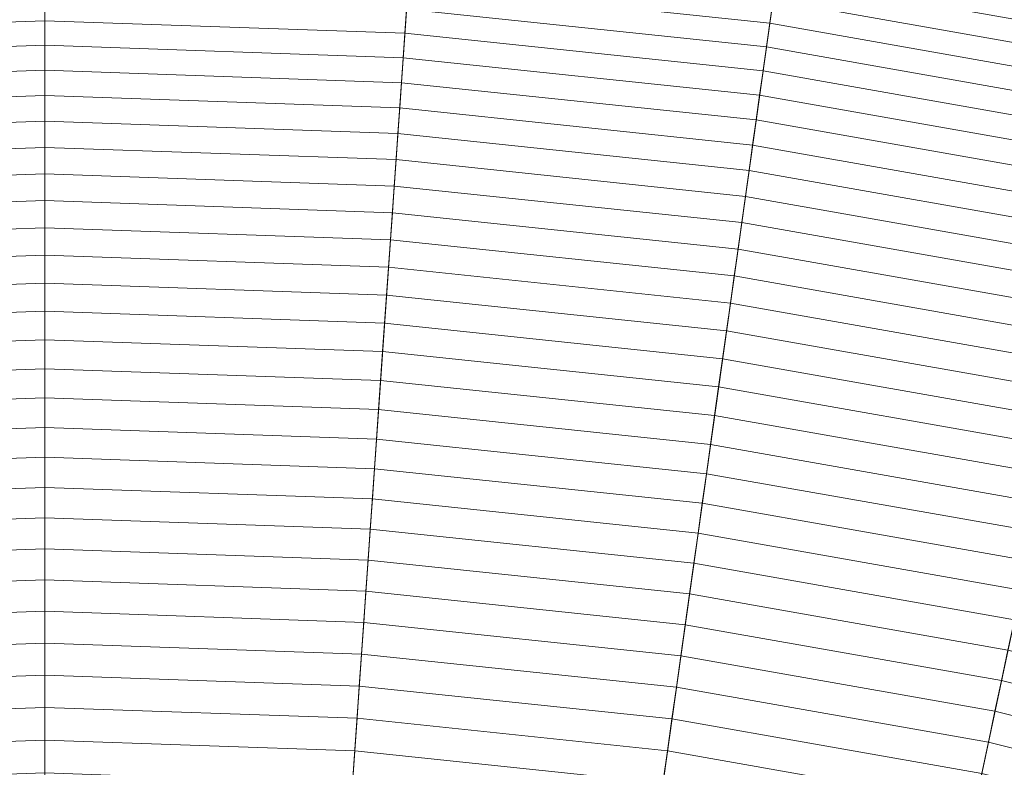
# Model space of a CAD drawing. Header units: centimetres. Extents: x -21.9 to 23.1, y -23 to 22.
# Tile 158 of 191: x 0.5 to 3.9, y 14.8 to 17.4. Entities that reach past the tile are written whole.
import ezdxf

# ---------------------------------------------------------------- set-up
doc = ezdxf.new("R2010")
doc.units = ezdxf.units.CM
doc.header["$LTSCALE"] = 2.54
doc.layers.add('Lucido design-1', color=7, linetype='Continuous')

# ---------------------------------------------------------------- blocks, each defined once
blk = doc.blocks.new('Gruppo-2-1')
at = {"color": 5, "linetype": 'Continuous', "lineweight": 9}
for points in [[(0.5828, 21.98, -1001.3271), (-0.9861, 21.9252, -1001.3271), (-0.2613, 11.5605, -1001.3271), (0.5828, 11.59, -1001.3271)], [(2.1516, 21.9252, -1001.3271), (0.5828, 21.98, -1001.3271), (0.5828, 11.59, -1001.3271), (1.4268, 11.5605, -1001.3271)], [(3.7128, 21.7611, -1001.3271), (2.1516, 21.9252, -1001.3271), (1.4268, 11.5605, -1001.3271), (2.2668, 11.4722, -1001.3271)], [(5.2587, 21.4885, -1001.3271), (3.7128, 21.7611, -1001.3271), (2.2668, 11.4722, -1001.3271), (3.0985, 11.3256, -1001.3271)], [(0.5828, 9.49, -940.4271), (-0.1148, 9.4656, -940.4271), (-0.9591, 21.5391, -940.4271), (0.5828, 21.593, -940.4271)], [(0.5828, 21.593, -1001.3271), (-0.9591, 21.5391, -1001.3271), (-0.2613, 11.5605, -1001.3271), (0.5828, 11.59, -1001.3271)], [(0.5828, 9.49, -940.4271), (-0.1148, 9.4656, -940.4271), (-0.9591, 21.5391, -940.4271), (0.5828, 21.593, -940.4271)], [(1.2803, 9.4656, -940.4271), (0.5828, 9.49, -940.4271), (0.5828, 21.593, -940.4271), (2.1246, 21.5391, -940.4271)], [(2.1246, 21.5391, -1001.3271), (0.5828, 21.593, -1001.3271), (0.5828, 11.59, -1001.3271), (1.4268, 11.5605, -1001.3271)], [(1.2803, 9.4656, -940.4271), (0.5828, 9.49, -940.4271), (0.5828, 21.593, -940.4271), (2.1246, 21.5391, -940.4271)], [(1.9745, 9.3927, -940.4271), (1.2803, 9.4656, -940.4271), (2.1246, 21.5391, -940.4271), (3.6589, 21.3779, -940.4271)], [(1.9745, 9.3927, -940.4271), (1.2803, 9.4656, -940.4271), (2.1246, 21.5391, -940.4271), (3.6589, 21.3779, -940.4271)], [(3.6589, 21.3779, -1001.3271), (2.1246, 21.5391, -1001.3271), (1.4268, 11.5605, -1001.3271), (2.2668, 11.4722, -1001.3271)], [(6.7818, 21.1088, -1001.3271), (5.2587, 21.4885, -1001.3271), (3.0985, 11.3256, -1001.3271), (3.918, 11.1213, -1001.3271)], [(2.6619, 9.2715, -940.4271), (1.9745, 9.3927, -940.4271), (3.6589, 21.3779, -940.4271), (5.1782, 21.11, -940.4271)], [(2.6619, 9.2715, -940.4271), (1.9745, 9.3927, -940.4271), (3.6589, 21.3779, -940.4271), (5.1782, 21.11, -940.4271)], [(5.1782, 21.11, -1001.3271), (3.6589, 21.3779, -1001.3271), (2.2668, 11.4722, -1001.3271), (3.0985, 11.3256, -1001.3271)], [(0.5828, 11.59, -1010.9271), (-0.2613, 11.5605, -1010.9271), (-0.9303, 21.1284, -1010.9271), (0.5828, 21.1812, -1010.9271)], [(1.4268, 11.5605, -1010.9271), (0.5828, 11.59, -1010.9271), (0.5828, 21.1812, -1010.9271), (2.0959, 21.1284, -1010.9271)], [(2.2668, 11.4722, -1010.9271), (1.4268, 11.5605, -1010.9271), (2.0959, 21.1284, -1010.9271), (3.6016, 20.9701, -1010.9271)], [(3.3391, 9.1026, -940.4271), (2.6619, 9.2715, -940.4271), (5.1782, 21.11, -940.4271), (6.6752, 20.7367, -940.4271)], [(3.3391, 9.1026, -940.4271), (2.6619, 9.2715, -940.4271), (5.1782, 21.11, -940.4271), (6.6752, 20.7367, -940.4271)], [(6.6752, 20.7367, -1001.3271), (5.1782, 21.11, -1001.3271), (3.0985, 11.3256, -1001.3271), (3.918, 11.1213, -1001.3271)], [(3.0985, 11.3256, -1010.9271), (2.2668, 11.4722, -1010.9271), (3.6016, 20.9701, -1010.9271), (5.0926, 20.7072, -1010.9271)], [(4.003, 8.8869, -940.4271), (3.3391, 9.1026, -940.4271), (6.6752, 20.7367, -940.4271), (8.1424, 20.26, -940.4271)], [(4.003, 8.8869, -940.4271), (3.3391, 9.1026, -940.4271), (6.6752, 20.7367, -940.4271), (8.1424, 20.26, -940.4271)], [(3.918, 11.1213, -1010.9271), (3.0985, 11.3256, -1010.9271), (5.0926, 20.7072, -1010.9271), (6.5617, 20.3409, -1010.9271)], [(3.1065, 17.4472, -930.1154), (1.8477, 17.5795, -930.1154), (1.842, 17.4984, -930.2355), (3.0952, 17.3667, -930.2355)], [(4.386, 17.3826, -929.8726), (3.1286, 17.6043, -929.8726), (3.1176, 17.5264, -929.9944), (4.3696, 17.3057, -929.9944)], [(4.3696, 17.3057, -929.9944), (3.1176, 17.5264, -929.9944), (3.1065, 17.4472, -930.1154), (4.353, 17.2275, -930.1154)], [(3.0952, 17.3667, -930.2355), (1.842, 17.4984, -930.2355), (1.8363, 17.416, -930.3547), (3.0837, 17.2849, -930.3547)], [(0.5828, 17.4598, -930.3547), (-0.6707, 17.416, -930.3547), (-0.6649, 17.3322, -930.4729), (0.5828, 17.3758, -930.4729)], [(1.8363, 17.416, -930.3547), (0.5828, 17.4598, -930.3547), (0.5828, 17.3758, -930.4729), (1.8304, 17.3322, -930.4729)], [(4.353, 17.2275, -930.1154), (3.1065, 17.4472, -930.1154), (3.0952, 17.3667, -930.2355), (4.3361, 17.1479, -930.2355)], [(3.0837, 17.2849, -930.3547), (1.8363, 17.416, -930.3547), (1.8304, 17.3322, -930.4729), (3.072, 17.2017, -930.4729)], [(0.5828, 17.3758, -930.4729), (-0.6649, 17.3322, -930.4729), (-0.6589, 17.2472, -930.5903), (0.5828, 17.2906, -930.5903)], [(1.8304, 17.3322, -930.4729), (0.5828, 17.3758, -930.4729), (0.5828, 17.2906, -930.5903), (1.8245, 17.2472, -930.5903)], [(4.3361, 17.1479, -930.2355), (3.0952, 17.3667, -930.2355), (3.0837, 17.2849, -930.3547), (4.3189, 17.0671, -930.3547)], [(3.072, 17.2017, -930.4729), (1.8304, 17.3322, -930.4729), (1.8245, 17.2472, -930.5903), (3.0601, 17.1173, -930.5903)], [(0.5828, 17.2906, -930.5903), (-0.6589, 17.2472, -930.5903), (-0.6529, 17.1608, -930.7066), (0.5828, 17.204, -930.7066)], [(1.8245, 17.2472, -930.5903), (0.5828, 17.2906, -930.5903), (0.5828, 17.204, -930.7066), (1.8184, 17.1608, -930.7066)], [(4.3189, 17.0671, -930.3547), (3.0837, 17.2849, -930.3547), (3.072, 17.2017, -930.4729), (4.3014, 16.985, -930.4729)], [(3.0601, 17.1173, -930.5903), (1.8245, 17.2472, -930.5903), (1.8184, 17.1608, -930.7066), (3.0481, 17.0316, -930.7066)], [(0.5828, 17.204, -930.7066), (-0.6529, 17.1608, -930.7066), (-0.6468, 17.0732, -930.822), (0.5828, 17.1162, -930.822)], [(1.8184, 17.1608, -930.7066), (0.5828, 17.204, -930.7066), (0.5828, 17.1162, -930.822), (1.8123, 17.0732, -930.822)], [(4.3014, 16.985, -930.4729), (3.072, 17.2017, -930.4729), (3.0601, 17.1173, -930.5903), (4.2837, 16.9016, -930.5903)], [(3.0481, 17.0316, -930.7066), (1.8184, 17.1608, -930.7066), (1.8123, 17.0732, -930.822), (3.0359, 16.9446, -930.822)], [(0.5828, 17.1162, -930.822), (-0.6468, 17.0732, -930.822), (-0.6406, 16.9843, -930.9365), (0.5828, 17.0271, -930.9365)], [(1.8123, 17.0732, -930.822), (0.5828, 17.1162, -930.822), (0.5828, 17.0271, -930.9365), (1.8061, 16.9843, -930.9365)], [(4.2837, 16.9016, -930.5903), (3.0601, 17.1173, -930.5903), (3.0481, 17.0316, -930.7066), (4.2657, 16.8169, -930.7066)], [(3.0359, 16.9446, -930.822), (1.8123, 17.0732, -930.822), (1.8061, 16.9843, -930.9365), (3.0234, 16.8564, -930.9365)], [(4.2657, 16.8169, -930.7066), (3.0481, 17.0316, -930.7066), (3.0359, 16.9446, -930.822), (4.2474, 16.731, -930.822)], [(0.5828, 17.0271, -930.9365), (-0.6406, 16.9843, -930.9365), (-0.6343, 16.8942, -931.0499), (0.5828, 16.9367, -931.0499)], [(1.8061, 16.9843, -930.9365), (0.5828, 17.0271, -930.9365), (0.5828, 16.9367, -931.0499), (1.7998, 16.8942, -931.0499)], [(3.0234, 16.8564, -930.9365), (1.8061, 16.9843, -930.9365), (1.7998, 16.8942, -931.0499), (3.0109, 16.7669, -931.0499)], [(0.5828, 16.9367, -931.0499), (-0.6343, 16.8942, -931.0499), (-0.6279, 16.8028, -931.1623), (0.5828, 16.8451, -931.1623)], [(1.7998, 16.8942, -931.0499), (0.5828, 16.9367, -931.0499), (0.5828, 16.8451, -931.1623), (1.7934, 16.8028, -931.1623)], [(4.2474, 16.731, -930.822), (3.0359, 16.9446, -930.822), (3.0234, 16.8564, -930.9365), (4.2289, 16.6438, -930.9365)], [(3.0109, 16.7669, -931.0499), (1.7998, 16.8942, -931.0499), (1.7934, 16.8028, -931.1623), (2.9981, 16.6762, -931.1623)], [(0.5828, 16.8451, -931.1623), (-0.6279, 16.8028, -931.1623), (-0.6214, 16.7101, -931.2737), (0.5828, 16.7522, -931.2737)], [(1.7934, 16.8028, -931.1623), (0.5828, 16.8451, -931.1623), (0.5828, 16.7522, -931.2737), (1.7869, 16.7101, -931.2737)], [(4.2289, 16.6438, -930.9365), (3.0234, 16.8564, -930.9365), (3.0109, 16.7669, -931.0499), (4.2101, 16.5554, -931.0499)], [(2.9981, 16.6762, -931.1623), (1.7934, 16.8028, -931.1623), (1.7869, 16.7101, -931.2737), (2.9852, 16.5842, -931.2737)], [(4.2101, 16.5554, -931.0499), (3.0109, 16.7669, -931.0499), (2.9981, 16.6762, -931.1623), (4.1911, 16.4658, -931.1623)], [(0.5828, 16.7522, -931.2737), (-0.6214, 16.7101, -931.2737), (-0.6148, 16.6163, -931.3841), (0.5828, 16.6581, -931.3841)], [(1.7869, 16.7101, -931.2737), (0.5828, 16.7522, -931.2737), (0.5828, 16.6581, -931.3841), (1.7803, 16.6163, -931.3841)], [(2.9852, 16.5842, -931.2737), (1.7869, 16.7101, -931.2737), (1.7803, 16.6163, -931.3841), (2.9721, 16.491, -931.3841)], [(0.5828, 16.6581, -931.3841), (-0.6148, 16.6163, -931.3841), (-0.6082, 16.5212, -931.4934), (0.5828, 16.5628, -931.4934)], [(1.7803, 16.6163, -931.3841), (0.5828, 16.6581, -931.3841), (0.5828, 16.5628, -931.4934), (1.7737, 16.5212, -931.4934)], [(4.1911, 16.4658, -931.1623), (2.9981, 16.6762, -931.1623), (2.9852, 16.5842, -931.2737), (4.1718, 16.375, -931.2737)], [(2.9721, 16.491, -931.3841), (1.7803, 16.6163, -931.3841), (1.7737, 16.5212, -931.4934), (2.9588, 16.3966, -931.4934)], [(0.5828, 16.5628, -931.4934), (-0.6082, 16.5212, -931.4934), (-0.6014, 16.4249, -931.6017), (0.5828, 16.4663, -931.6017)], [(1.7737, 16.5212, -931.4934), (0.5828, 16.5628, -931.4934), (0.5828, 16.4663, -931.6017), (1.767, 16.4249, -931.6017)], [(4.1718, 16.375, -931.2737), (2.9852, 16.5842, -931.2737), (2.9721, 16.491, -931.3841), (4.1522, 16.2829, -931.3841)], [(2.9588, 16.3966, -931.4934), (1.7737, 16.5212, -931.4934), (1.767, 16.4249, -931.6017), (2.9454, 16.3011, -931.6017)], [(4.1522, 16.2829, -931.3841), (2.9721, 16.491, -931.3841), (2.9588, 16.3966, -931.4934), (4.1324, 16.1897, -931.4934)], [(0.5828, 16.4663, -931.6017), (-0.6014, 16.4249, -931.6017), (-0.5946, 16.3275, -931.7088), (0.5828, 16.3686, -931.7088)], [(1.767, 16.4249, -931.6017), (0.5828, 16.4663, -931.6017), (0.5828, 16.3686, -931.7088), (1.7602, 16.3275, -931.7088)], [(2.9454, 16.3011, -931.6017), (1.767, 16.4249, -931.6017), (1.7602, 16.3275, -931.7088), (2.9318, 16.2043, -931.7088)], [(4.1324, 16.1897, -931.4934), (2.9588, 16.3966, -931.4934), (2.9454, 16.3011, -931.6017), (4.1123, 16.0953, -931.6017)], [(0.5828, 16.3686, -931.7088), (-0.5946, 16.3275, -931.7088), (-0.5877, 16.2288, -931.8149), (0.5828, 16.2697, -931.8149)], [(1.7602, 16.3275, -931.7088), (0.5828, 16.3686, -931.7088), (0.5828, 16.2697, -931.8149), (1.7533, 16.2288, -931.8149)], [(2.9318, 16.2043, -931.7088), (1.7602, 16.3275, -931.7088), (1.7533, 16.2288, -931.8149), (2.918, 16.1064, -931.8149)], [(4.1123, 16.0953, -931.6017), (2.9454, 16.3011, -931.6017), (2.9318, 16.2043, -931.7088), (4.092, 15.9997, -931.7088)], [(0.5828, 16.2697, -931.8149), (-0.5877, 16.2288, -931.8149), (-0.5808, 16.129, -931.9199), (0.5828, 16.1696, -931.9199)], [(1.7533, 16.2288, -931.8149), (0.5828, 16.2697, -931.8149), (0.5828, 16.1696, -931.9199), (1.7463, 16.129, -931.9199)], [(2.918, 16.1064, -931.8149), (1.7533, 16.2288, -931.8149), (1.7463, 16.129, -931.9199), (2.9041, 16.0073, -931.9199)], [(4.092, 15.9997, -931.7088), (2.9318, 16.2043, -931.7088), (2.918, 16.1064, -931.8149), (4.0715, 15.903, -931.8149)], [(0.5828, 16.1696, -931.9199), (-0.5808, 16.129, -931.9199), (-0.5737, 16.028, -932.0238), (0.5828, 16.0684, -932.0238)], [(1.7463, 16.129, -931.9199), (0.5828, 16.1696, -931.9199), (0.5828, 16.0684, -932.0238), (1.7392, 16.028, -932.0238)], [(2.9041, 16.0073, -931.9199), (1.7463, 16.129, -931.9199), (1.7392, 16.028, -932.0238), (2.89, 15.9071, -932.0238)], [(4.0715, 15.903, -931.8149), (2.918, 16.1064, -931.8149), (2.9041, 16.0073, -931.9199), (4.0507, 15.8052, -931.9199)], [(0.5828, 16.0684, -932.0238), (-0.5737, 16.028, -932.0238), (-0.5666, 15.9259, -932.1265), (0.5828, 15.9661, -932.1265)], [(1.7392, 16.028, -932.0238), (0.5828, 16.0684, -932.0238), (0.5828, 15.9661, -932.1265), (1.7321, 15.9259, -932.1265)], [(2.89, 15.9071, -932.0238), (1.7392, 16.028, -932.0238), (1.7321, 15.9259, -932.1265), (2.8758, 15.8057, -932.1265)], [(4.0507, 15.8052, -931.9199), (2.9041, 16.0073, -931.9199), (2.89, 15.9071, -932.0238), (4.0296, 15.7062, -932.0238)], [(0.5828, 15.9661, -932.1265), (-0.5666, 15.9259, -932.1265), (-0.5593, 15.8228, -932.2283), (0.5828, 15.8627, -932.2283)], [(1.7321, 15.9259, -932.1265), (0.5828, 15.9661, -932.1265), (0.5828, 15.8627, -932.2283), (1.7249, 15.8228, -932.2283)], [(2.8758, 15.8057, -932.1265), (1.7321, 15.9259, -932.1265), (1.7249, 15.8228, -932.2283), (2.8614, 15.7034, -932.2283)], [(4.0296, 15.7062, -932.0238), (2.89, 15.9071, -932.0238), (2.8758, 15.8057, -932.1265), (4.0083, 15.606, -932.1265)], [(0.5828, 15.8627, -932.2283), (-0.5593, 15.8228, -932.2283), (-0.552, 15.7185, -932.3287), (0.5828, 15.7581, -932.3287)], [(1.7249, 15.8228, -932.2283), (0.5828, 15.8627, -932.2283), (0.5828, 15.7581, -932.3287), (1.7176, 15.7185, -932.3287)], [(2.8614, 15.7034, -932.2283), (1.7249, 15.8228, -932.2283), (1.7176, 15.7185, -932.3287), (2.8468, 15.5998, -932.3287)], [(4.0083, 15.606, -932.1265), (2.8758, 15.8057, -932.1265), (2.8614, 15.7034, -932.2283), (3.9868, 15.5049, -932.2283)], [(0.5828, 15.7581, -932.3287), (-0.552, 15.7185, -932.3287), (-0.5447, 15.613, -932.428), (0.5828, 15.6524, -932.428)], [(1.7176, 15.7185, -932.3287), (0.5828, 15.7581, -932.3287), (0.5828, 15.6524, -932.428), (1.7102, 15.613, -932.428)], [(2.8468, 15.5998, -932.3287), (1.7176, 15.7185, -932.3287), (1.7102, 15.613, -932.428), (2.8321, 15.4951, -932.428)], [(3.9868, 15.5049, -932.2283), (2.8614, 15.7034, -932.2283), (2.8468, 15.5998, -932.3287), (3.9651, 15.4026, -932.3287)], [(0.5828, 15.6524, -932.428), (-0.5447, 15.613, -932.428), (-0.5372, 15.5065, -932.5261), (0.5828, 15.5456, -932.5261)], [(1.7102, 15.613, -932.428), (0.5828, 15.6524, -932.428), (0.5828, 15.5456, -932.5261), (1.7027, 15.5065, -932.5261)], [(2.8321, 15.4951, -932.428), (1.7102, 15.613, -932.428), (1.7027, 15.5065, -932.5261), (2.8173, 15.3893, -932.5261)], [(3.9651, 15.4026, -932.3287), (2.8468, 15.5998, -932.3287), (2.8321, 15.4951, -932.428), (3.9431, 15.2992, -932.428)], [(0.5828, 15.5456, -932.5261), (-0.5372, 15.5065, -932.5261), (-0.5297, 15.3989, -932.623), (0.5828, 15.4377, -932.623)], [(1.7027, 15.5065, -932.5261), (0.5828, 15.5456, -932.5261), (0.5828, 15.4377, -932.623), (1.6952, 15.3989, -932.623)], [(2.8173, 15.3893, -932.5261), (1.7027, 15.5065, -932.5261), (1.6952, 15.3989, -932.623), (2.8023, 15.2825, -932.623)], [(3.9431, 15.2992, -932.428), (2.8321, 15.4951, -932.428), (2.8173, 15.3893, -932.5261), (3.9209, 15.1947, -932.5261)], [(0.5828, 15.4377, -932.623), (-0.5297, 15.3989, -932.623), (-0.5221, 15.2902, -932.7187), (0.5828, 15.3288, -932.7187)], [(1.6952, 15.3989, -932.623), (0.5828, 15.4377, -932.623), (0.5828, 15.3288, -932.7187), (1.6876, 15.2902, -932.7187)], [(2.8023, 15.2825, -932.623), (1.6952, 15.3989, -932.623), (1.6876, 15.2902, -932.7187), (2.7871, 15.1746, -932.7187)], [(3.9209, 15.1947, -932.5261), (2.8173, 15.3893, -932.5261), (2.8023, 15.2825, -932.623), (3.8985, 15.0892, -932.623)], [(0.5828, 15.3288, -932.7187), (-0.5221, 15.2902, -932.7187), (-0.5144, 15.1805, -932.8132), (0.5828, 15.2188, -932.8132)], [(1.6876, 15.2902, -932.7187), (0.5828, 15.3288, -932.7187), (0.5828, 15.2188, -932.8132), (1.6799, 15.1805, -932.8132)], [(2.7871, 15.1746, -932.7187), (1.6876, 15.2902, -932.7187), (1.6799, 15.1805, -932.8132), (2.7718, 15.0657, -932.8132)], [(3.8985, 15.0892, -932.623), (2.8023, 15.2825, -932.623), (2.7871, 15.1746, -932.7187), (3.8758, 14.9827, -932.7187)], [(0.5828, 15.2188, -932.8132), (-0.5144, 15.1805, -932.8132), (-0.5067, 15.0697, -932.9065), (0.5828, 15.1077, -932.9065)], [(1.6799, 15.1805, -932.8132), (0.5828, 15.2188, -932.8132), (0.5828, 15.1077, -932.9065), (1.6722, 15.0697, -932.9065)], [(5.0083, 14.9236, -932.5261), (3.9209, 15.1947, -932.5261), (3.8985, 15.0892, -932.623), (4.9786, 14.8199, -932.623)], [(2.7718, 15.0657, -932.8132), (1.6799, 15.1805, -932.8132), (1.6722, 15.0697, -932.9065), (2.7563, 14.9558, -932.9065)], [(3.8758, 14.9827, -932.7187), (2.7871, 15.1746, -932.7187), (2.7718, 15.0657, -932.8132), (3.853, 14.8751, -932.8132)], [(0.5828, 15.1077, -932.9065), (-0.5067, 15.0697, -932.9065), (-0.4989, 14.9579, -932.9985), (0.5828, 14.9957, -932.9985)], [(1.6722, 15.0697, -932.9065), (0.5828, 15.1077, -932.9065), (0.5828, 14.9957, -932.9985), (1.6644, 14.9579, -932.9985)], [(4.9786, 14.8199, -932.623), (3.8985, 15.0892, -932.623), (3.8758, 14.9827, -932.7187), (4.9485, 14.7152, -932.7187)], [(2.7563, 14.9558, -932.9065), (1.6722, 15.0697, -932.9065), (1.6644, 14.9579, -932.9985), (2.7407, 14.8448, -932.9985)], [(3.853, 14.8751, -932.8132), (2.7718, 15.0657, -932.8132), (2.7563, 14.9558, -932.9065), (3.8299, 14.7665, -932.9065)], [(0.5828, 14.9957, -932.9985), (-0.4989, 14.9579, -932.9985), (-0.491, 14.8451, -933.0893), (0.5828, 14.8826, -933.0893)], [(1.6644, 14.9579, -932.9985), (0.5828, 14.9957, -932.9985), (0.5828, 14.8826, -933.0893), (1.6565, 14.8451, -933.0893)], [(2.7407, 14.8448, -932.9985), (1.6644, 14.9579, -932.9985), (1.6565, 14.8451, -933.0893), (2.725, 14.7328, -933.0893)], [(3.8299, 14.7665, -932.9065), (2.7563, 14.9558, -932.9065), (2.7407, 14.8448, -932.9985), (3.8066, 14.6568, -932.9985)], [(4.9485, 14.7152, -932.7187), (3.8758, 14.9827, -932.7187), (3.853, 14.8751, -932.8132), (4.9182, 14.6095, -932.8132)], [(0.5828, 14.8826, -933.0893), (-0.491, 14.8451, -933.0893), (-0.483, 14.7313, -933.1788), (0.5828, 14.7685, -933.1788)], [(1.6565, 14.8451, -933.0893), (0.5828, 14.8826, -933.0893), (0.5828, 14.7685, -933.1788), (1.6485, 14.7313, -933.1788)], [(4.9182, 14.6095, -932.8132), (3.853, 14.8751, -932.8132), (3.8299, 14.7665, -932.9065), (4.8876, 14.5027, -932.9065)], [(2.725, 14.7328, -933.0893), (1.6565, 14.8451, -933.0893), (1.6485, 14.7313, -933.1788), (2.7091, 14.6198, -933.1788)], [(3.8066, 14.6568, -932.9985), (2.7407, 14.8448, -932.9985), (2.725, 14.7328, -933.0893), (3.7831, 14.5462, -933.0893)]]:
    blk.add_3dface(points, dxfattribs=at)

msp = doc.modelspace()

# ---------------------------------------------------------------- block references
at = {"layer": 'Lucido design-1', "color": 5, "true_color": 0x0000ff}
msp.add_blockref('Gruppo-2-1', (0, 0), dxfattribs=at)

doc.saveas('drawing.dxf')
